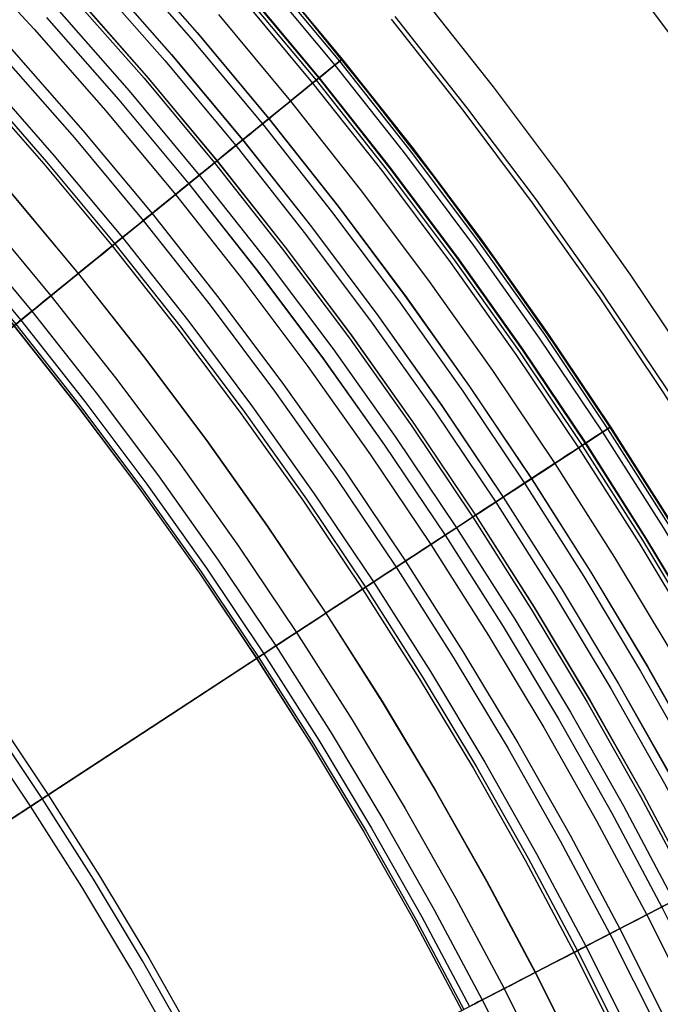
# Model space of a CAD drawing. Header units: millimetres. Extents: x -14 to 488, y -50 to 50.
# Tile 218 of 256: x 391.78 to 395.11, y 9.27 to 14.39. Entities that reach past the tile are written whole.
import ezdxf

# ---------------------------------------------------------------- set-up
doc = ezdxf.new("R2010")
doc.units = ezdxf.units.MM
doc.header["$MEASUREMENT"] = 0
doc.layers.add('Default', color=7, linetype='Continuous')

msp = doc.modelspace()

# ---------------------------------------------------------------- linework, layer by layer
at = {"layer": 'Default'}
for points in [[(396.1539, 9.9989), (395.9127, 10.4663), (395.6608, 10.9281), (395.3984, 11.384), (395.1256, 11.8339), (394.8427, 12.2773), (394.5496, 12.7143), (394.2466, 13.1443), (393.9339, 13.5674), (393.5919, 14.0079), (393.2393, 14.44), (392.8763, 14.8633), (392.5033, 15.2778), (392.1202, 15.6831), (391.7275, 16.079), (391.3253, 16.4653), (390.9139, 16.8417), (390.4756, 17.2231), (390.0279, 17.5932), (389.571, 17.952), (389.1051, 18.2991), (388.6307, 18.6343)], [(396.1539, 9.9989), (395.9127, 10.4663), (395.6608, 10.9281), (395.3984, 11.384), (395.1256, 11.8339), (394.8427, 12.2773), (394.5496, 12.7143), (394.2466, 13.1443), (393.9339, 13.5674), (393.5919, 14.0079), (393.2393, 14.44), (392.8763, 14.8633), (392.5033, 15.2778), (392.1202, 15.6831), (391.7275, 16.079), (391.3253, 16.4653), (390.9139, 16.8417), (390.4756, 17.2231), (390.0279, 17.5932), (389.571, 17.952), (389.1051, 18.2991), (388.6307, 18.6343)], [(391.4681, 14.7547), (391.8528, 14.339), (392.2263, 13.9137), (392.5883, 13.4794), (392.9385, 13.0364), (393.2767, 12.5854), (393.6024, 12.1267), (393.9156, 11.6609), (394.2159, 11.1884), (394.5032, 10.7099), (394.7773, 10.2258), (395.0381, 9.7367), (395.2855, 9.2431)], [(392.3165, 14.757), (392.7006, 14.3196), (393.073, 13.8729), (393.4332, 13.4173), (393.781, 12.9534), (394.116, 12.4816), (394.4381, 12.0025), (394.747, 11.5166), (395.0425, 11.0244), (395.3244, 10.5265), (395.5927, 10.0234), (395.8471, 9.5157), (396.0877, 9.004)], [(392.317, 14.7575), (392.7012, 14.3201), (393.0736, 13.8733), (393.4338, 13.4178), (393.7816, 12.9538), (394.1166, 12.482), (394.4387, 12.0029), (394.7476, 11.5169), (395.0431, 11.0248), (395.3251, 10.5268), (395.5933, 10.0238), (395.8478, 9.516), (396.0883, 9.0043)], [(390.6113, 14.699), (390.9949, 14.3053), (391.3681, 13.902), (391.7304, 13.4894), (392.0817, 13.0681), (392.4215, 12.6383), (392.7495, 12.2007), (393.0655, 11.7557), (393.3694, 11.3037), (393.6607, 10.8454), (393.9395, 10.3811), (394.2054, 9.9115), (394.4584, 9.4369), (394.6984, 8.9581)], [(390.6113, 14.699), (390.9949, 14.3053), (391.3681, 13.902), (391.7304, 13.4894), (392.0817, 13.0681), (392.4215, 12.6383), (392.7495, 12.2007), (393.0655, 11.7557), (393.3694, 11.3037), (393.6607, 10.8454), (393.9395, 10.3811), (394.2054, 9.9115), (394.4584, 9.4369), (394.6984, 8.9581)], [(390.6122, 14.6999), (390.9959, 14.3062), (391.369, 13.9029), (391.7314, 13.4903), (392.0827, 13.0689), (392.4225, 12.6391), (392.7506, 12.2015), (393.0666, 11.7564), (393.3705, 11.3045), (393.6618, 10.8461), (393.9406, 10.3818), (394.2065, 9.9121), (394.4596, 9.4375), (394.6996, 8.9586)], [(392.2852, 14.7288), (392.6686, 14.2922), (393.0403, 13.8463), (393.3998, 13.3916), (393.747, 12.9285), (394.0814, 12.4576), (394.4029, 11.9794), (394.7112, 11.4944), (395.0061, 11.0032), (395.2875, 10.5062), (395.5553, 10.0041), (395.8092, 9.4973), (396.0493, 8.9865)], [(391.3541, 14.6464), (391.7359, 14.2336), (392.1068, 13.8114), (392.4662, 13.3802), (392.8139, 12.9405), (393.1496, 12.4926), (393.473, 12.0372), (393.7839, 11.5748), (394.0821, 11.1057), (394.3673, 10.6306), (394.6394, 10.15), (394.8984, 9.6644), (395.144, 9.1744)], [(391.3541, 14.6464), (391.7359, 14.2336), (392.1068, 13.8114), (392.4662, 13.3802), (392.8139, 12.9405), (393.1496, 12.4926), (393.473, 12.0372), (393.7839, 11.5748), (394.0821, 11.1057), (394.3673, 10.6306), (394.6394, 10.15), (394.8984, 9.6644), (395.144, 9.1744)], [(392.1863, 14.6397), (392.5675, 14.2057), (392.937, 13.7624), (393.2944, 13.3104), (393.6394, 12.8501), (393.9719, 12.382), (394.2915, 11.9066), (394.5979, 11.4245), (394.8911, 10.9361), (395.1709, 10.4421), (395.437, 9.9429), (395.6895, 9.4392), (395.9282, 8.9314)], [(392.187, 14.6402), (392.5682, 14.2062), (392.9376, 13.763), (393.2951, 13.3109), (393.6401, 12.8506), (393.9726, 12.3825), (394.2922, 11.9071), (394.5987, 11.4249), (394.8919, 10.9366), (395.1716, 10.4425), (395.4378, 9.9433), (395.6903, 9.4396), (395.929, 8.9318)], [(393.073, 14.6382), (393.4535, 14.1818), (393.8216, 13.7163), (394.1769, 13.2423), (394.5192, 12.7602), (394.8483, 12.2707), (395.1639, 11.7742), (395.4659, 11.2713), (395.7539, 10.7625), (396.028, 10.2485), (396.288, 9.7298), (396.5338, 9.2069)], [(393.073, 14.6382), (393.4535, 14.1818), (393.8215, 13.7163), (394.1769, 13.2423), (394.5192, 12.7602), (394.8483, 12.2707), (395.1639, 11.7742), (395.4659, 11.2713), (395.7539, 10.7625), (396.028, 10.2485), (396.288, 9.7298), (396.5338, 9.2069)], [(393.0739, 14.6389), (393.4543, 14.1825), (393.8224, 13.717), (394.1778, 13.2429), (394.5201, 12.7608), (394.8492, 12.2713), (395.1649, 11.7747), (395.4668, 11.2718), (395.7549, 10.7631), (396.029, 10.249), (396.289, 9.7303), (396.5348, 9.2073)], [(393.0741, 14.6391), (393.4545, 14.1826), (393.8226, 13.7171), (394.178, 13.2431), (394.5204, 12.761), (394.8495, 12.2714), (395.1651, 11.7749), (395.467, 11.272), (395.7551, 10.7632), (396.0292, 10.2491), (396.2892, 9.7304), (396.535, 9.2074)], [(393.0746, 14.6396), (393.4551, 14.1831), (393.8232, 13.7176), (394.1786, 13.2435), (394.521, 12.7614), (394.8501, 12.2718), (395.1657, 11.7753), (395.4677, 11.2723), (395.7558, 10.7636), (396.0299, 10.2495), (396.2899, 9.7307), (396.5357, 9.2077)], [(391.3117, 14.6062), (391.6926, 14.1946), (392.0624, 13.7735), (392.4209, 13.3434), (392.7677, 12.9049), (393.1024, 12.4582), (393.425, 12.0041), (393.7351, 11.5428), (394.0324, 11.075), (394.3169, 10.6012), (394.5883, 10.1219), (394.8465, 9.6376), (395.0915, 9.1489)], [(392.1519, 14.6086), (392.5323, 14.1756), (392.901, 13.7332), (393.2577, 13.2821), (393.602, 12.8228), (393.9338, 12.3556), (394.2527, 11.8812), (394.5585, 11.4001), (394.8511, 10.9128), (395.1303, 10.4198), (395.3959, 9.9217), (395.6478, 9.419), (395.886, 8.9122)], [(393.0363, 14.6068), (393.416, 14.1513), (393.7833, 13.6868), (394.1379, 13.2138), (394.4795, 12.7328), (394.8079, 12.2442), (395.1228, 11.7488), (395.4241, 11.2469), (395.7116, 10.7393), (395.9851, 10.2263), (396.2446, 9.7087), (396.4898, 9.1869)], [(393.0607, 14.6277), (393.4409, 14.1716), (393.8087, 13.7064), (394.1638, 13.2327), (394.5059, 12.751), (394.8348, 12.2618), (395.1502, 11.7657), (395.4519, 11.2631), (395.7398, 10.7547), (396.0136, 10.2411), (396.2734, 9.7227), (396.5191, 9.2002)], [(394.9523, 14.5869), (395.3297, 14.0835), (395.6933, 13.5715), (396.0428, 13.0516), (396.378, 12.5243), (396.6987, 11.9902), (397.0046, 11.4499), (397.2957, 10.904), (397.5718, 10.353), (397.8329, 9.7977), (398.0788, 9.2385)], [(390.4825, 14.5702), (390.8628, 14.1799), (391.2328, 13.7801), (391.592, 13.371), (391.9403, 12.9533), (392.2771, 12.5272), (392.6024, 12.0933), (392.9157, 11.6521), (393.2169, 11.2041), (393.5058, 10.7497), (393.7821, 10.2894), (394.0458, 9.8238), (394.2966, 9.3533), (394.5346, 8.8785)], [(390.4825, 14.5702), (390.8628, 14.1799), (391.2328, 13.7801), (391.592, 13.371), (391.9403, 12.9533), (392.2771, 12.5272), (392.6024, 12.0933), (392.9157, 11.6521), (393.2169, 11.2041), (393.5058, 10.7497), (393.7821, 10.2894), (394.0458, 9.8238), (394.2966, 9.3533), (394.5346, 8.8785)], [(392.9546, 14.5369), (393.3325, 14.0835), (393.698, 13.6212), (394.051, 13.1504), (394.391, 12.6716), (394.7179, 12.1854), (395.0313, 11.6922), (395.3312, 11.1928), (395.6173, 10.6875), (395.8896, 10.1769), (396.1478, 9.6617), (396.3919, 9.1423)], [(392.9548, 14.537), (393.3326, 14.0837), (393.6982, 13.6213), (394.0512, 13.1505), (394.3912, 12.6717), (394.718, 12.1855), (395.0315, 11.6924), (395.3314, 11.1929), (395.6175, 10.6876), (395.8898, 10.177), (396.148, 9.6618), (396.3921, 9.1424)], [(392.957, 14.539), (393.335, 14.0856), (393.7006, 13.6232), (394.0536, 13.1523), (394.3937, 12.6734), (394.7206, 12.1871), (395.0341, 11.6939), (395.334, 11.1944), (395.6202, 10.689), (395.8924, 10.1784), (396.1507, 9.6631), (396.3949, 9.1437)], [(390.3921, 14.4798), (390.7701, 14.0919), (391.1378, 13.6944), (391.4949, 13.2879), (391.841, 12.8726), (392.1758, 12.4492), (392.4991, 12.018), (392.8105, 11.5794), (393.1099, 11.1341), (393.397, 10.6824), (393.6716, 10.2249), (393.9337, 9.7622), (394.183, 9.2945), (394.4195, 8.8226)], [(390.3921, 14.4798), (390.7701, 14.0919), (391.1378, 13.6944), (391.4949, 13.2879), (391.841, 12.8726), (392.1758, 12.4492), (392.4991, 12.018), (392.8105, 11.5794), (393.1099, 11.1341), (393.397, 10.6824), (393.6716, 10.2249), (393.9337, 9.7622), (394.183, 9.2945), (394.4195, 8.8226)], [(391.2102, 14.5097), (391.5885, 14.1008), (391.956, 13.6824), (392.3121, 13.2551), (392.6567, 12.8194), (392.9893, 12.3757), (393.3097, 11.9244), (393.6178, 11.4662), (393.9132, 11.0014), (394.1959, 10.5307), (394.4655, 10.0544), (394.7221, 9.5733), (394.9655, 9.0877)], [(392.0466, 14.5137), (392.4245, 14.0833), (392.7909, 13.6438), (393.1453, 13.1956), (393.4874, 12.7392), (393.8171, 12.275), (394.134, 11.8036), (394.4379, 11.3256), (394.7286, 10.8413), (395.006, 10.3515), (395.2699, 9.8565), (395.5202, 9.357), (395.7569, 8.8535)], [(392.0588, 14.5247), (392.437, 14.094), (392.8037, 13.6542), (393.1583, 13.2057), (393.5007, 12.7489), (393.8306, 12.2844), (394.1477, 11.8126), (394.4519, 11.3342), (394.7428, 10.8496), (395.0204, 10.3594), (395.2845, 9.8641), (395.535, 9.3642), (395.7719, 8.8603)], [(392.0593, 14.5251), (392.4375, 14.0945), (392.8042, 13.6546), (393.1588, 13.2061), (393.5013, 12.7493), (393.8312, 12.2847), (394.1483, 11.813), (394.4524, 11.3346), (394.7434, 10.8499), (395.021, 10.3597), (395.2851, 9.8644), (395.5356, 9.3645), (395.7725, 8.8606)], [(392.9238, 14.5106), (393.301, 14.058), (393.666, 13.5965), (394.0183, 13.1265), (394.3577, 12.6486), (394.684, 12.1632), (394.9969, 11.671), (395.2962, 11.1724), (395.5819, 10.668), (395.8536, 10.1583), (396.1114, 9.644), (396.3551, 9.1256)], [(392.9411, 14.5254), (393.3187, 14.0724), (393.684, 13.6104), (394.0366, 13.1399), (394.3764, 12.6615), (394.703, 12.1757), (395.0162, 11.6829), (395.3159, 11.1838), (395.6018, 10.6789), (395.8738, 10.1688), (396.1318, 9.6539), (396.3758, 9.135)], [(393.863, 14.5143), (394.2395, 14.0381), (394.603, 13.5532), (394.9532, 13.0601), (395.2899, 12.5593), (395.6127, 12.0515), (395.9216, 11.537), (396.2162, 11.0166), (396.4966, 10.4908), (396.7626, 9.9602), (397.014, 9.4253), (397.2509, 8.8867)], [(390.3395, 14.4272), (390.7162, 14.0407), (391.0826, 13.6447), (391.4384, 13.2396), (391.7833, 12.8258), (392.1169, 12.4038), (392.439, 11.9742), (392.7494, 11.5372), (393.0477, 11.0934), (393.3338, 10.6434), (393.6074, 10.1875), (393.8686, 9.7264), (394.117, 9.2604)], [(390.3395, 14.4272), (390.7162, 14.0407), (391.0826, 13.6447), (391.4384, 13.2396), (391.7833, 12.8258), (392.1169, 12.4038), (392.439, 11.9742), (392.7494, 11.5372), (393.0477, 11.0934), (393.3338, 10.6434), (393.6074, 10.1875), (393.8686, 9.7264), (394.117, 9.2604)], [(391.1604, 14.4625), (391.5375, 14.0548), (391.9038, 13.6378), (392.2588, 13.2119), (392.6023, 12.7775), (392.9338, 12.3352), (393.2533, 11.8854), (393.5603, 11.4286), (393.8548, 10.9653), (394.1366, 10.4961), (394.4054, 10.0214), (394.6611, 9.5417), (394.9037, 9.0577)], [(391.1604, 14.4625), (391.5375, 14.0548), (391.9038, 13.6378), (392.2588, 13.2119), (392.6023, 12.7775), (392.9338, 12.3352), (393.2533, 11.8854), (393.5603, 11.4286), (393.8548, 10.9653), (394.1366, 10.4961), (394.4054, 10.0214), (394.6611, 9.5417), (394.9037, 9.0577)], [(391.1738, 14.4752), (391.5513, 14.0672), (391.9179, 13.6498), (392.2732, 13.2236), (392.6169, 12.7888), (392.9488, 12.3461), (393.2685, 11.8959), (393.5759, 11.4388), (393.8706, 10.9751), (394.1526, 10.5054), (394.4216, 10.0303), (394.6776, 9.5503), (394.9204, 9.0658)], [(391.9711, 14.4456), (392.3473, 14.0173), (392.712, 13.5798), (393.0647, 13.1336), (393.4053, 12.6793), (393.7334, 12.2172), (394.0489, 11.748), (394.3514, 11.2721), (394.6408, 10.7901), (394.9169, 10.3025), (395.1796, 9.8098), (395.4288, 9.3126), (395.6644, 8.8114)], [(390.3077, 14.3954), (390.6835, 14.0097), (391.0492, 13.6145), (391.4042, 13.2103), (391.7483, 12.7974), (392.0812, 12.3764), (392.4027, 11.9476), (392.7123, 11.5116), (393.01, 11.0688), (393.2955, 10.6197), (393.5686, 10.1648), (393.8291, 9.7047), (394.077, 9.2397)], [(390.308, 14.3958), (390.6839, 14.01), (391.0495, 13.6148), (391.4046, 13.2106), (391.7487, 12.7977), (392.0816, 12.3767), (392.4031, 11.9479), (392.7127, 11.5119), (393.0104, 11.0691), (393.2959, 10.62), (393.569, 10.1651), (393.8295, 9.7049), (394.0775, 9.24)], [(390.308, 14.3958), (390.6839, 14.01), (391.0495, 13.6148), (391.4046, 13.2106), (391.7487, 12.7977), (392.0816, 12.3767), (392.4031, 11.9479), (392.7127, 11.5119), (393.0104, 11.0691), (393.2959, 10.62), (393.569, 10.1651), (393.8295, 9.7049), (394.0775, 9.24)], [(390.3159, 14.4036), (390.692, 14.0177), (391.0578, 13.6223), (391.413, 13.2178), (391.7573, 12.8047), (392.0904, 12.3835), (392.412, 11.9545), (392.7219, 11.5182), (393.0197, 11.0751), (393.3053, 10.6258), (393.5786, 10.1707), (393.8393, 9.7103), (394.0873, 9.2451)], [(390.3159, 14.4036), (390.692, 14.0177), (391.0578, 13.6223), (391.413, 13.2178), (391.7573, 12.8047), (392.0904, 12.3835), (392.412, 11.9545), (392.7219, 11.5182), (393.0197, 11.0751), (393.3053, 10.6258), (393.5786, 10.1707), (393.8393, 9.7103), (394.0873, 9.2451)], [(391.9183, 14.398), (392.2933, 13.971), (392.6567, 13.5349), (393.0084, 13.0902), (393.3479, 12.6373), (393.6749, 12.1768), (393.9894, 11.7091), (394.2909, 11.2347), (394.5793, 10.7543), (394.8546, 10.2683), (395.1164, 9.7772), (395.3648, 9.2816), (395.5996, 8.782)], [(391.9184, 14.3981), (392.2934, 13.9712), (392.6569, 13.5351), (393.0086, 13.0904), (393.3481, 12.6375), (393.6751, 12.1769), (393.9896, 11.7092), (394.2911, 11.2349), (394.5795, 10.7544), (394.8548, 10.2684), (395.1166, 9.7773), (395.365, 9.2817), (395.5998, 8.7821)], [(392.8109, 14.414), (393.1857, 13.9644), (393.5482, 13.5059), (393.8983, 13.0389), (394.2355, 12.5641), (394.5596, 12.0819), (394.8705, 11.5929), (395.1679, 11.0975), (395.4516, 10.5964), (395.7216, 10.0901), (395.9777, 9.5791), (396.2198, 9.0641)], [(393.7093, 14.3895), (394.0826, 13.9173), (394.4431, 13.4365), (394.7903, 12.9475), (395.1241, 12.451), (395.4443, 11.9474), (395.7505, 11.4373), (396.0427, 10.9213), (396.3207, 10.3999), (396.5844, 9.8737), (396.8338, 9.3433), (397.0686, 8.8092)], [(393.7281, 14.4047), (394.1018, 13.9321), (394.4626, 13.4508), (394.8102, 12.9613), (395.1444, 12.4642), (395.4649, 11.9601), (395.7714, 11.4495), (396.0639, 10.9329), (396.3422, 10.411), (396.6062, 9.8843), (396.8558, 9.3533), (397.0909, 8.8187)], [(393.7281, 14.4047), (394.1018, 13.9321), (394.4626, 13.4508), (394.8102, 12.9613), (395.1444, 12.4642), (395.4649, 11.9601), (395.7714, 11.4495), (396.0639, 10.9329), (396.3422, 10.411), (396.6062, 9.8843), (396.8558, 9.3533), (397.0909, 8.8187)], [(388.6596, 14.1749), (389.0302, 13.832), (389.3919, 13.4796), (389.7443, 13.1179), (390.0872, 12.7473), (390.4201, 12.3682), (390.7428, 11.9811), (391.055, 11.5862), (391.3564, 11.1842), (391.6468, 10.7753), (391.9259, 10.3601), (392.1936, 9.9389), (392.4497, 9.5124), (392.6941, 9.0809)], [(392.5984, 9.0283), (392.3555, 9.4574), (392.1008, 9.8816), (391.8346, 10.3004), (391.557, 10.7133), (391.2683, 11.1199), (390.9686, 11.5197), (390.6581, 11.9123), (390.3372, 12.2973), (390.0061, 12.6742), (389.6652, 13.0428), (389.3147, 13.4024), (388.955, 13.7529), (388.5865, 14.0939)]]:
    msp.add_lwpolyline(points, dxfattribs=at)
at = {"layer": 'Default', "extrusion": (-0.603614, 0.797277, 0)}
for points in [[(-325.1335, 22.4213), (-325.1332, 22.4554), (-325.1321, 22.4899), (-325.1303, 22.5245), (-325.1277, 22.5595), (-325.1244, 22.5946), (-325.1203, 22.6299), (-325.1153, 22.6654), (-325.1096, 22.7011), (-325.103, 22.7368), (-325.0956, 22.7726), (-325.0873, 22.8085), (-325.0781, 22.8443), (-325.0681, 22.8802), (-325.0572, 22.916), (-325.0454, 22.9516), (-325.0328, 22.9872), (-325.0192, 23.0226), (-325.0048, 23.0578), (-324.9894, 23.0927), (-324.9732, 23.1274), (-324.9561, 23.1618), (-324.9382, 23.1958), (-324.9193, 23.2294), (-324.8996, 23.2626), (-324.8791, 23.2953), (-324.8577, 23.3275), (-324.8356, 23.3592), (-324.8126, 23.3903), (-324.7889, 23.4208), (-324.7644, 23.4507), (-324.7392, 23.4799), (-324.7133, 23.5084), (-324.6867, 23.5362), (-324.6594, 23.5632), (-324.6315, 23.5894), (-324.603, 23.6148), (-324.574, 23.6394), (-324.5444, 23.6632), (-324.5144, 23.6861), (-324.4838, 23.7081), (-324.4528, 23.7292), (-324.4215, 23.7493), (-324.3897, 23.7686), (-324.3577, 23.7869), (-324.3253, 23.8043), (-324.2927, 23.8207), (-324.2598, 23.8362), (-324.2268, 23.8507), (-324.1936, 23.8643), (-324.1603, 23.8769), (-324.1269, 23.8886), (-324.0935, 23.8993), (-324.06, 23.9091), (-324.0265, 23.918), (-323.9931, 23.9259), (-323.9597, 23.933), (-323.9265, 23.9392), (-323.8933, 23.9444), (-323.8604, 23.9489), (-323.8276, 23.9524), (-323.795, 23.9552), (-323.7626, 23.9571), (-323.7305, 23.9583), (-323.6986, 23.9587), (-323.6668, 23.9583), (-323.6347, 23.9571), (-323.6023, 23.9552), (-323.5697, 23.9524), (-323.5369, 23.9489), (-323.5039, 23.9444), (-323.4708, 23.9392), (-323.4375, 23.933), (-323.4042, 23.9259), (-323.3708, 23.918), (-323.3373, 23.9091), (-323.3038, 23.8993), (-323.2704, 23.8886), (-323.237, 23.8769), (-323.2036, 23.8643), (-323.1705, 23.8507), (-323.1374, 23.8362), (-323.1046, 23.8207), (-323.072, 23.8043), (-323.0396, 23.7869), (-323.0075, 23.7686), (-322.9758, 23.7493), (-322.9444, 23.7292), (-322.9134, 23.7081), (-322.8829, 23.6861), (-322.8528, 23.6632), (-322.8233, 23.6394), (-322.7942, 23.6148), (-322.7657, 23.5894), (-322.7379, 23.5632), (-322.7106, 23.5362), (-322.684, 23.5084), (-322.6581, 23.4799), (-322.6329, 23.4507), (-322.6084, 23.4208), (-322.5847, 23.3903), (-322.5617, 23.3592), (-322.5395, 23.3275), (-322.5182, 23.2953), (-322.4976, 23.2626), (-322.4779, 23.2294), (-322.4591, 23.1958), (-322.4411, 23.1618), (-322.424, 23.1274), (-322.4078, 23.0927), (-322.3925, 23.0578), (-322.378, 23.0226), (-322.3645, 22.9872), (-322.3518, 22.9516), (-322.34, 22.916), (-322.3291, 22.8802), (-322.3191, 22.8443), (-322.31, 22.8085), (-322.3017, 22.7726), (-322.2943, 22.7368), (-322.2877, 22.7011), (-322.2819, 22.6654), (-322.277, 22.6299), (-322.2729, 22.5946), (-322.2695, 22.5595), (-322.267, 22.5245), (-322.2652, 22.4899), (-322.2641, 22.4554), (-322.2637, 22.4213)], [(-322.2637, 22.4213), (-322.2641, 22.3872), (-322.2652, 22.3528), (-322.267, 22.3181), (-322.2695, 22.2832), (-322.2729, 22.248), (-322.277, 22.2127), (-322.2819, 22.1772), (-322.2877, 22.1416), (-322.2943, 22.1058), (-322.3017, 22.07), (-322.31, 22.0342), (-322.3191, 21.9983), (-322.3291, 21.9625), (-322.34, 21.9267), (-322.3518, 21.891), (-322.3645, 21.8554), (-322.378, 21.82), (-322.3925, 21.7848), (-322.4078, 21.7499), (-322.424, 21.7152), (-322.4411, 21.6809), (-322.4591, 21.6469), (-322.4779, 21.6133), (-322.4976, 21.5801), (-322.5182, 21.5474), (-322.5395, 21.5151), (-322.5617, 21.4834), (-322.5847, 21.4523), (-322.6084, 21.4218), (-322.6329, 21.392), (-322.6581, 21.3628), (-322.684, 21.3343), (-322.7106, 21.3065), (-322.7379, 21.2795), (-322.7657, 21.2532), (-322.7942, 21.2278), (-322.8233, 21.2032), (-322.8528, 21.1794), (-322.8829, 21.1566), (-322.9134, 21.1346), (-322.9444, 21.1135), (-322.9758, 21.0933), (-323.0075, 21.074), (-323.0396, 21.0557), (-323.072, 21.0383), (-323.1046, 21.0219), (-323.1374, 21.0064), (-323.1705, 20.9919), (-323.2036, 20.9783), (-323.237, 20.9657), (-323.2704, 20.9541), (-323.3038, 20.9433), (-323.3373, 20.9335), (-323.3708, 20.9247), (-323.4042, 20.9167), (-323.4375, 20.9096), (-323.4708, 20.9035), (-323.5039, 20.8982), (-323.5369, 20.8938), (-323.5697, 20.8902), (-323.6023, 20.8874), (-323.6347, 20.8855), (-323.6668, 20.8844), (-323.6986, 20.884), (-323.7305, 20.8844), (-323.7626, 20.8855), (-323.795, 20.8874), (-323.8276, 20.8902), (-323.8604, 20.8938), (-323.8933, 20.8982), (-323.9265, 20.9035), (-323.9597, 20.9096), (-323.9931, 20.9167), (-324.0265, 20.9247), (-324.06, 20.9335), (-324.0935, 20.9433), (-324.1269, 20.9541), (-324.1603, 20.9657), (-324.1936, 20.9783), (-324.2268, 20.9919), (-324.2598, 21.0064), (-324.2927, 21.0219), (-324.3253, 21.0383), (-324.3577, 21.0557), (-324.3897, 21.074), (-324.4215, 21.0933), (-324.4528, 21.1135), (-324.4838, 21.1346), (-324.5144, 21.1566), (-324.5444, 21.1794), (-324.574, 21.2032), (-324.603, 21.2278), (-324.6315, 21.2532), (-324.6594, 21.2795), (-324.6867, 21.3065), (-324.7133, 21.3343), (-324.7392, 21.3628), (-324.7644, 21.392), (-324.7889, 21.4218), (-324.8126, 21.4523), (-324.8356, 21.4834), (-324.8577, 21.5151), (-324.8791, 21.5474), (-324.8996, 21.5801), (-324.9193, 21.6133), (-324.9382, 21.6469), (-324.9561, 21.6809), (-324.9732, 21.7152), (-324.9894, 21.7499), (-325.0048, 21.7848), (-325.0192, 21.82), (-325.0328, 21.8554), (-325.0454, 21.891), (-325.0572, 21.9267), (-325.0681, 21.9625), (-325.0781, 21.9983), (-325.0873, 22.0342), (-325.0956, 22.07), (-325.103, 22.1058), (-325.1096, 22.1416), (-325.1153, 22.1772), (-325.1203, 22.2127), (-325.1244, 22.248), (-325.1277, 22.2832), (-325.1303, 22.3181), (-325.1321, 22.3528), (-325.1332, 22.3872), (-325.1335, 22.4213)]]:
    msp.add_lwpolyline(points, dxfattribs=at)
at = {"layer": 'Default', "extrusion": (-0.54721, 0.836996, 0)}
msp.add_lwpolyline([(-333.7094, 167.9005), (-333.7091, 167.9027), (-333.7088, 167.9049), (-333.7085, 167.9071), (-333.7081, 167.9094), (-333.7077, 167.9116), (-333.7071, 167.9139), (-333.7066, 167.9161), (-333.706, 167.9184), (-333.7053, 167.9207), (-333.7045, 167.9229), (-333.7037, 167.9252), (-333.7029, 167.9275), (-333.702, 167.9297), (-333.701, 167.932), (-333.7, 167.9342), (-333.6989, 167.9364), (-333.6977, 167.9386), (-333.6965, 167.9408), (-333.6952, 167.943), (-333.6939, 167.9451), (-333.6925, 167.9472), (-333.691, 167.9493), (-333.6895, 167.9513), (-333.6879, 167.9534), (-333.6863, 167.9553), (-333.6846, 167.9573), (-333.6829, 167.9592), (-333.6811, 167.9611), (-333.6792, 167.9629), (-333.6774, 167.9646), (-333.6754, 167.9664), (-333.6734, 167.968), (-333.6714, 167.9697), (-333.6694, 167.9712), (-333.6673, 167.9727), (-333.6651, 167.9742), (-333.663, 167.9756), (-333.6608, 167.9769), (-333.6585, 167.9782), (-333.6563, 167.9794), (-333.654, 167.9806), (-333.6517, 167.9817), (-333.6494, 167.9827), (-333.647, 167.9837), (-333.6447, 167.9846), (-333.6423, 167.9855), (-333.6399, 167.9862), (-333.6376, 167.987), (-333.6352, 167.9876), (-333.6328, 167.9882), (-333.6304, 167.9887), (-333.628, 167.9892), (-333.6256, 167.9896), (-333.6233, 167.99), (-333.6209, 167.9903), (-333.6185, 167.9905), (-333.6162, 167.9907), (-333.6138, 167.9908), (-333.6115, 167.9909), (-333.6092, 167.9909), (-333.607, 167.9908), (-333.6047, 167.9908), (-333.6025, 167.9906), (-333.6003, 167.9904)], dxfattribs=at)
at = {"layer": 'Default'}
for points in [[(391.7744, 12.8186, 21.8493), (391.7833, 12.8258, 21.7505), (391.7942, 12.8347, 21.6489), (391.8074, 12.8454, 21.5448), (391.8229, 12.858, 21.4385), (391.841, 12.8726, 21.3304), (391.8617, 12.8895, 21.2209), (391.8852, 12.9085, 21.1103), (391.9114, 12.9298, 20.9993), (391.9403, 12.9533, 20.8881), (391.9719, 12.9789, 20.7773), (392.006, 13.0066, 20.6671), (392.0427, 13.0364, 20.5578), (392.0817, 13.0681, 20.4496), (392.1229, 13.1015, 20.3427), (392.1662, 13.1367, 20.2371), (392.2116, 13.1735, 20.1327), (392.2588, 13.2119, 20.0295), (392.3079, 13.2517, 19.9275), (392.3588, 13.2931, 19.8264), (392.4116, 13.3359, 19.7261), (392.7337, 13.5974, 19.1572), (392.7693, 13.6263, 19.0905), (392.8037, 13.6542, 19.0234), (392.8373, 13.6816, 18.9545), (392.8706, 13.7086, 18.8826), (392.9037, 13.7355, 18.8065), (392.937, 13.7624, 18.7251), (392.9705, 13.7897, 18.6371), (393.0044, 13.8172, 18.5415), (393.0385, 13.8449, 18.437), (393.073, 13.8729, 18.3225), (393.1077, 13.901, 18.197), (393.1423, 13.9291, 18.0597), (393.1766, 13.957, 17.9098), (393.2102, 13.9843, 17.7466), (393.2429, 14.0108, 17.5693), (393.2744, 14.0364, 17.3773), (393.3044, 14.0607, 17.1698), (393.3325, 14.0835, 16.946), (393.3585, 14.1047, 16.7054), (393.382, 14.1238, 16.4472), (393.4028, 14.1406, 16.1711), (393.4204, 14.155, 15.8763), (393.4347, 14.1665, 15.5623), (393.4451, 14.175, 15.2287), (393.4535, 14.1818, 14.5001), (393.416, 14.1513, 9.9809), (393.3734, 14.1168, 8.3072), (393.3187, 14.0724, 6.9636), (393.255, 14.0206, 5.9048), (393.1857, 13.9644, 5.0834), (393.15, 13.9354, 4.7466), (393.1138, 13.906, 4.4491), (393.0772, 13.8763, 4.1831), (393.0037, 13.8166, 3.7196), (392.9681, 13.7877, 3.5233), (392.9338, 13.7598, 3.3511), (392.901, 13.7332, 3.2022), (392.87, 13.7081, 3.0758), (392.8411, 13.6846, 2.9701), (392.8276, 13.6736, 2.9244), (392.8146, 13.6631, 2.8831), (392.8024, 13.6532, 2.8459), (392.7909, 13.6438, 2.8126), (392.7801, 13.6351, 2.7829), (392.7699, 13.6268, 2.7564), (392.7601, 13.6189, 2.7324), (392.7506, 13.6111, 2.7106), (392.7412, 13.6035, 2.6904), (392.7317, 13.5958, 2.6714), (392.722, 13.588, 2.6529), (392.712, 13.5798, 2.6346), (392.7013, 13.5711, 2.6158), (392.6898, 13.5618, 2.5964), (392.6772, 13.5515, 2.576), (392.6632, 13.5402, 2.5542), (392.6476, 13.5275, 2.5308), (392.6301, 13.5133, 2.5055), (392.5883, 13.4794, 2.4477), (392.5428, 13.4425, 2.3882), (392.5, 13.4077, 2.3355), (392.4795, 13.391, 2.3116), (392.4595, 13.3748, 2.2891), (392.4399, 13.3589, 2.2681), (392.4209, 13.3434, 2.2484), (392.4022, 13.3283, 2.2299), (392.3838, 13.3134, 2.2126), (392.3657, 13.2986, 2.1963), (392.3475, 13.2839, 2.181), (392.3293, 13.2691, 2.1666), (392.311, 13.2542, 2.1529), (392.2923, 13.2391, 2.1398), (392.2732, 13.2236, 2.1272), (392.2536, 13.2076, 2.1151), (392.2332, 13.1911, 2.1034), (392.2118, 13.1737, 2.0921), (392.1893, 13.1554, 2.0813), (392.1653, 13.1359, 2.0709), (392.1397, 13.1151, 2.061), (392.1122, 13.0929, 2.0515), (392.0827, 13.0689, 2.0424), (392.0509, 13.0431, 2.0338), (392.0166, 13.0152, 2.0259), (391.9796, 12.9852, 2.0187), (391.9399, 12.9529, 2.0124), (391.8971, 12.9182, 2.0073), (391.851, 12.8808, 2.0034), (391.8017, 12.8407, 2.0009), (375.5965, -0.3158, 2)], [(391.2856, 12.4217, 135.9018), (392.3121, 13.2551, 113.236), (392.9571, 13.7788, 93.2153), (393.4535, 14.1818, 30.9743), (393.4451, 14.175, 30.2517), (393.4347, 14.1665, 29.9205), (393.4205, 14.155, 29.6087), (393.4028, 14.1407, 29.3157), (393.3821, 14.1238, 29.0412), (393.3586, 14.1048, 28.7845), (393.3326, 14.0837, 28.5452), (393.3046, 14.0609, 28.3228), (393.2747, 14.0366, 28.1165), (393.2432, 14.0111, 27.9256), (393.2106, 13.9846, 27.7494), (393.177, 13.9573, 27.5871), (393.1428, 13.9295, 27.438), (393.1082, 13.9014, 27.3014), (393.0736, 13.8733, 27.1765), (393.0391, 13.8454, 27.0625), (393.005, 13.8177, 26.9585), (392.9712, 13.7902, 26.8631), (392.9376, 13.763, 26.7753), (392.9044, 13.736, 26.694), (392.8712, 13.7091, 26.618), (392.8379, 13.682, 26.5461), (392.8042, 13.6546, 26.4772), (392.7697, 13.6266, 26.41), (392.734, 13.5977, 26.3433), (392.4116, 13.3359, 25.7739), (392.3588, 13.2931, 25.6736), (392.3079, 13.2517, 25.5725), (392.2588, 13.2119, 25.4705), (392.2116, 13.1735, 25.3673), (392.1662, 13.1367, 25.2629), (392.1229, 13.1015, 25.1573), (392.0817, 13.0681, 25.0504), (392.0427, 13.0364, 24.9422), (392.006, 13.0066, 24.8329), (391.9719, 12.9789, 24.7227), (391.9403, 12.9533, 24.6119), (391.9114, 12.9298, 24.5007), (391.8852, 12.9085, 24.3897), (391.8617, 12.8895, 24.2791), (391.841, 12.8726, 24.1696), (391.8229, 12.858, 24.0615), (391.8074, 12.8454, 23.9552), (391.7942, 12.8347, 23.8511), (391.7833, 12.8258, 23.7495), (391.7744, 12.8186, 23.6507)], [(392.6614, 9.0658, 167.968), (392.417, 9.4971, 167.968), (392.1618, 9.9221, 167.968), (391.8959, 10.3404, 167.968), (391.6163, 10.7562, 167.968), (391.3262, 11.1646, 167.968), (391.0257, 11.5655, 167.968), (390.7149, 11.9584, 167.968), (390.3924, 12.3453, 167.968), (390.06, 12.7238, 167.968), (389.718, 13.0935, 167.968), (389.3665, 13.4542, 167.968), (389.0057, 13.8057, 167.968), (388.636, 14.1478, 167.968)], [(390.2516, 9.2654, 167.8086), (392.5111, 10.7426, 135.9018), (393.6178, 11.4662, 113.236), (394.3131, 11.9208, 93.2153), (394.8483, 12.2707, 30.9743), (394.8393, 12.2648, 30.2517), (394.8281, 12.2574, 29.9205), (394.8127, 12.2474, 29.6087), (394.7937, 12.235, 29.3157), (394.7714, 12.2204, 29.0412), (394.746, 12.2038, 28.7845), (394.718, 12.1855, 28.5452), (394.6878, 12.1657, 28.3228), (394.6555, 12.1446, 28.1165), (394.6216, 12.1225, 27.9256), (394.5864, 12.0994, 27.7494), (394.5502, 12.0758, 27.5871), (394.5133, 12.0516, 27.438), (394.476, 12.0273, 27.3014), (394.4387, 12.0029, 27.1765), (394.4016, 11.9786, 27.0625), (394.3648, 11.9546, 26.9585), (394.3283, 11.9307, 26.8631), (394.2922, 11.9071, 26.7753), (394.2563, 11.8836, 26.694), (394.2206, 11.8603, 26.618), (394.1847, 11.8368, 26.5461), (394.1483, 11.813, 26.4772), (394.1111, 11.7887, 26.41), (394.0727, 11.7636, 26.3433), (393.7251, 11.5363, 25.7739), (393.6682, 11.4991, 25.6736), (393.6133, 11.4632, 25.5725), (393.5603, 11.4286, 25.4705), (393.5094, 11.3953, 25.3673), (393.4605, 11.3633, 25.2629), (393.4138, 11.3328, 25.1573), (393.3694, 11.3037, 25.0504), (393.3273, 11.2763, 24.9422), (393.2878, 11.2504, 24.8329), (393.251, 11.2263, 24.7227), (393.2169, 11.2041, 24.6119), (393.1858, 11.1837, 24.5007), (393.1575, 11.1653, 24.3897), (393.1322, 11.1487, 24.2791), (393.1099, 11.1341, 24.1696), (393.0904, 11.1214, 24.0615), (393.0736, 11.1104, 23.9552), (393.0595, 11.1011, 23.8511), (393.0477, 11.0934, 23.7495), (393.038, 11.0871, 23.6507), (393.0304, 11.0821, 23.5549), (393.0197, 11.0751, 23.3725), (393.0137, 11.0712, 23.2024), (393.01, 11.0688, 22.75), (393.0137, 11.0712, 22.2976), (393.0197, 11.0751, 22.1275), (393.0304, 11.0821, 21.9451), (393.038, 11.0871, 21.8493), (393.0477, 11.0934, 21.7505), (393.0595, 11.1011, 21.6489), (393.0736, 11.1104, 21.5448), (393.0904, 11.1214, 21.4385), (393.1099, 11.1341, 21.3304), (393.1322, 11.1487, 21.2209), (393.1575, 11.1653, 21.1103), (393.1858, 11.1837, 20.9993), (393.2169, 11.2041, 20.8881), (393.251, 11.2263, 20.7773), (393.2878, 11.2504, 20.6671), (393.3273, 11.2763, 20.5578), (393.3694, 11.3037, 20.4496), (393.4138, 11.3328, 20.3427), (393.4605, 11.3633, 20.2371), (393.5094, 11.3953, 20.1327), (393.5603, 11.4286, 20.0295), (393.6133, 11.4632, 19.9275), (393.6682, 11.4991, 19.8264), (393.7251, 11.5363, 19.7261), (394.0723, 11.7633, 19.1572), (394.1107, 11.7884, 19.0905), (394.1477, 11.8126, 19.0234), (394.184, 11.8364, 18.9545), (394.2199, 11.8598, 18.8826), (394.2556, 11.8832, 18.8065), (394.2915, 11.9066, 18.7251), (394.3276, 11.9302, 18.6371), (394.3641, 11.9541, 18.5415), (394.401, 11.9782, 18.437), (394.4381, 12.0025, 18.3225), (394.4755, 12.0269, 18.197), (394.5128, 12.0513, 18.0597), (394.5498, 12.0755, 17.9098), (394.586, 12.0992, 17.7466), (394.6213, 12.1222, 17.5693), (394.6553, 12.1444, 17.3773), (394.6875, 12.1656, 17.1698), (394.7179, 12.1854, 16.946), (394.7459, 12.2037, 16.7054), (394.7713, 12.2203, 16.4472), (394.7937, 12.2349, 16.1711), (394.8127, 12.2474, 15.8763), (394.828, 12.2574, 15.5623), (394.8393, 12.2648, 15.2287), (394.8483, 12.2707, 14.5001), (394.8079, 12.2442, 9.9809), (394.762, 12.2142, 8.3072), (394.703, 12.1757, 6.9636), (394.6343, 12.1308, 5.9048), (394.5596, 12.0819, 5.0834), (394.5211, 12.0567, 4.7466), (394.4821, 12.0312, 4.4491), (394.4427, 12.0055, 4.1831), (394.3634, 11.9536, 3.7196), (394.325, 11.9285, 3.5233), (394.288, 11.9043, 3.3511), (394.2527, 11.8812, 3.2022), (394.2193, 11.8594, 3.0758), (394.1881, 11.839, 2.9701), (394.1735, 11.8295, 2.9244), (394.1596, 11.8204, 2.8831), (394.1464, 11.8117, 2.8459), (394.134, 11.8036, 2.8126), (394.1223, 11.796, 2.7829), (394.1113, 11.7888, 2.7564), (394.1008, 11.7819, 2.7324), (394.0905, 11.7752, 2.7106), (394.0804, 11.7686, 2.6904), (394.0702, 11.7619, 2.6714), (394.0598, 11.7551, 2.6529), (394.0489, 11.748, 2.6346), (394.0374, 11.7405, 2.6158), (394.025, 11.7324, 2.5964), (394.0114, 11.7235, 2.576), (393.9964, 11.7137, 2.5542), (393.9795, 11.7027, 2.5308), (393.9607, 11.6903, 2.5055), (393.9156, 11.6609, 2.4477), (393.8666, 11.6288, 2.3882), (393.8204, 11.5986, 2.3355), (393.7982, 11.5841, 2.3116), (393.7766, 11.57, 2.2891), (393.7556, 11.5563, 2.2681), (393.7351, 11.5428, 2.2484), (393.7149, 11.5297, 2.2299), (393.6951, 11.5167, 2.2126), (393.6755, 11.5039, 2.1963), (393.656, 11.4911, 2.181), (393.6364, 11.4783, 2.1666), (393.6166, 11.4654, 2.1529), (393.5964, 11.4522, 2.1398), (393.5759, 11.4388, 2.1272), (393.5547, 11.4249, 2.1151), (393.5327, 11.4105, 2.1034), (393.5097, 11.3955, 2.0921), (393.4853, 11.3796, 2.0813), (393.4595, 11.3627, 2.0709), (393.4319, 11.3446, 2.061), (393.4023, 11.3253, 2.0515), (393.3705, 11.3045, 2.0424), (393.3362, 11.282, 2.0338), (393.2992, 11.2579, 2.0259), (393.2594, 11.2318, 2.0187), (393.2165, 11.2038, 2.0124), (393.1703, 11.1736, 2.0073), (393.1207, 11.1412, 2.0034), (393.0675, 11.1064, 2.0009), (375.5965, -0.3158, 2)], [(393.5476, 8.966, 135.9018), (394.7221, 9.5733, 113.236), (395.46, 9.9548, 93.2153)], [(395.2048, 9.8229, 26.3433), (394.8359, 9.6321, 25.7739), (394.7756, 9.6009, 25.6736), (394.7173, 9.5708, 25.5725), (394.6611, 9.5417, 25.4705), (394.607, 9.5138, 25.3673), (394.5551, 9.487, 25.2629), (394.5056, 9.4613, 25.1573), (394.4584, 9.4369, 25.0504), (394.4138, 9.4139, 24.9422), (394.3719, 9.3922, 24.8329), (394.3328, 9.372, 24.7227), (394.2966, 9.3533, 24.6119), (394.2636, 9.3362, 24.5007), (394.2336, 9.3207, 24.3897), (394.2068, 9.3068, 24.2791), (394.183, 9.2945, 24.1696), (394.1623, 9.2839, 24.0615), (394.1446, 9.2747, 23.9552), (394.1295, 9.2669, 23.8511)], [(394.1295, 9.2669, 21.6489), (394.1446, 9.2747, 21.5448), (394.1623, 9.2839, 21.4385), (394.183, 9.2945, 21.3304), (394.2068, 9.3068, 21.2209), (394.2336, 9.3207, 21.1103), (394.2636, 9.3362, 20.9993), (394.2966, 9.3533, 20.8881), (394.3328, 9.372, 20.7773), (394.3719, 9.3922, 20.6671), (394.4138, 9.4139, 20.5578), (394.4584, 9.4369, 20.4496), (394.5056, 9.4613, 20.3427), (394.5551, 9.487, 20.2371), (394.607, 9.5138, 20.1327), (394.6611, 9.5417, 20.0295), (394.7173, 9.5708, 19.9275), (394.7756, 9.6009, 19.8264), (394.8359, 9.6321, 19.7261), (395.2044, 9.8227, 19.1572)], [(395.1238, 9.781, 2.5542), (395.106, 9.7718, 2.5308), (395.086, 9.7614, 2.5055), (395.0381, 9.7367, 2.4477), (394.9861, 9.7098, 2.3882), (394.9371, 9.6844, 2.3355), (394.9136, 9.6723, 2.3116), (394.8907, 9.6604, 2.2891), (394.8683, 9.6489, 2.2681), (394.8465, 9.6376, 2.2484), (394.8252, 9.6266, 2.2299), (394.8042, 9.6157, 2.2126), (394.7834, 9.605, 2.1963), (394.7626, 9.5942, 2.181), (394.7418, 9.5835, 2.1666), (394.7208, 9.5726, 2.1529), (394.6994, 9.5616, 2.1398), (394.6776, 9.5503, 2.1272), (394.6551, 9.5386, 2.1151), (394.6318, 9.5266, 2.1034), (394.6073, 9.5139, 2.0921), (394.5815, 9.5006, 2.0813), (394.5541, 9.4864, 2.0709), (394.5248, 9.4713, 2.061), (394.4934, 9.455, 2.0515), (394.4596, 9.4375, 2.0424), (394.4232, 9.4187, 2.0338), (394.384, 9.3984, 2.0259), (394.3417, 9.3766, 2.0187), (394.2962, 9.353, 2.0124), (394.2472, 9.3277, 2.0073), (394.1945, 9.3005, 2.0034), (394.138, 9.2713, 2.0009)]]:
    msp.add_polyline3d(points, dxfattribs=at)

doc.saveas('drawing.dxf')
